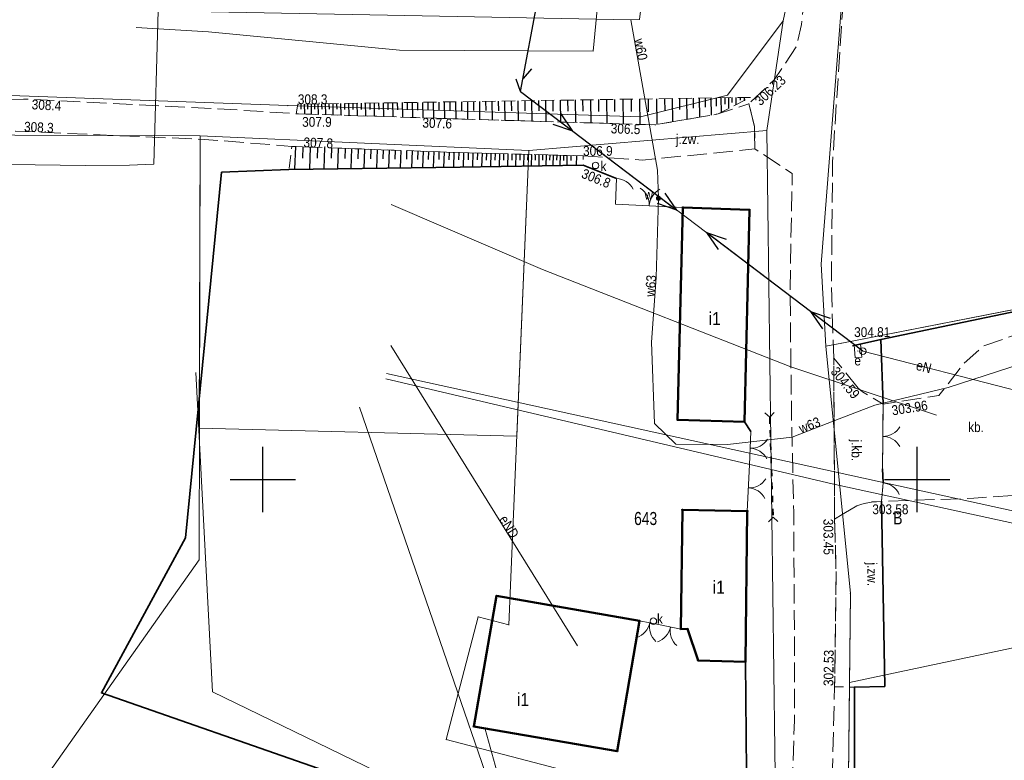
# Model space of a CAD drawing. Header units: metres. Extents: x 7423100 to 7431699, y 5527887 to 5533362.
# Tile 9 of 114: x 7427681 to 7427757, y 5529629 to 5529685. Entities that reach past the tile are written whole.
import ezdxf
from ezdxf.enums import TextEntityAlignment as Align

# ---------------------------------------------------------------- set-up
doc = ezdxf.new("R2010")
doc.units = ezdxf.units.M
doc.header["$MEASUREMENT"] = 0
for name, pattern in [('1.0_0.5', [1.5, 1, -0.5]), ('1.5_0.5', [2, 1.5, -0.5]), ('219-500', [0]), ('otkz_500', [1, 0.5, -0.5]), ('otob_500', [0]), ('otof_500', [0]), ('suep_nn_500', [0]), ('sutp_500', [0])]:
    doc.linetypes.add(name, pattern=pattern)
doc.layers.get('0').update_dxf_attribs({"color": 2, "linetype": 'CONTINUOUS', "lineweight": 5})
for name, color, linetype in [('000 Inne (niezydentyfikowane)', 7, 'CONTINUOUS'), ('203-punkt graniczny', 7, 'CONTINUOUS'), ('210-oznaczenie konturu użytku gruntowego', 7, 'CONTINUOUS'), ('211-numer działki ewidencyjnej', 7, 'CONTINUOUS'), ('217-kontur klasyfikacyjny', 7, 'CONTINUOUS'), ('218-kontur użytku gruntowego', 7, 'CONTINUOUS'), ('219-działka ewidencyjna', 7, 'CONTINUOUS'), ('312-budynek ewidencyjny', 7, 'CONTINUOUS'), ('312-oznaczenie budynku ewidencyjnego-Atr117', 7, 'CONTINUOUS'), ('brama', 7, 'CONTINUOUS'), ('furtka', 7, 'CONTINUOUS'), ('jezdnia', 7, 'CONTINUOUS'), ('jezdnia-Atr17', 7, 'CONTINUOUS'), ('obszar utwardzony', 7, 'CONTINUOUS'), ('obszar utwardzony-Atr17', 7, 'CONTINUOUS'), ('ogrodzenie trwałe', 7, 'CONTINUOUS'), ('pikieta naturalna', 7, 'CONTINUOUS'), ('pikieta naturalna-Atr2', 7, 'CONTINUOUS'), ('pikieta sztuczna', 7, 'CONTINUOUS'), ('pikieta sztuczna-Atr2', 7, 'CONTINUOUS'), ('przepust', 7, 'CONTINUOUS'), ('przewód elektroenergetyczny niskiego napięcia', 7, 'CONTINUOUS'), ('przewód elektroenergetyczny podziemny', 7, 'CONTINUOUS'), ('przewód elektroenergetyczny podziemny-Atr1', 7, 'CONTINUOUS'), ('przewód gazowy', 7, 'CONTINUOUS'), ('przewód kanalizacyjny', 7, 'CONTINUOUS'), ('przewód telekomunikacyjny napowietrzny', 7, 'CONTINUOUS'), ('przewód wodociągowy', 7, 'CONTINUOUS'), ('przewód wodociągowy-Atr1', 7, 'CONTINUOUS'), ('Punkt budynku', 7, 'CONTINUOUS'), ('rzedna', 7, 'CONTINUOUS'), ('rzedna-Atr2', 7, 'CONTINUOUS'), ('skarpa nieumocniona', 7, 'CONTINUOUS'), ('szafa elektroenergetyczna lub kontener', 7, 'CONTINUOUS'), ('szafa elektroenergetyczna lub kontener-Atr17', 7, 'CONTINUOUS'), ('słup przewodów napowietrznych', 7, 'CONTINUOUS'), ('Wstawianie ramki sekcyjnej z opisem', 7, 'CONTINUOUS'), ('właz do komory lub kanału - okrągły', 7, 'CONTINUOUS'), ('właz do komory lub kanału - okrągły-Atr17', 7, 'CONTINUOUS'), ('zasuwa lub zawór', 7, 'CONTINUOUS'), ('zasuwa lub zawór-Atr17', 7, 'CONTINUOUS')]:
    doc.layers.add(name, color=color, linetype=linetype)
doc.styles.get("Standard").update_dxf_attribs({"font": 'Working1250.shx', "width": 0.75})
doc.linetypes.add('902-500', pattern='A,3.75,0,[1,ksztalty.shx,S=0.5,R=0,X=0,Y=0],3.75', length=7.5)

# ---------------------------------------------------------------- blocks, each defined once
blk = doc.blocks.new('PUNKTBUD')
at = {"color": 0}
blk.add_circle((0, 0), 0.045, dxfattribs=at)
blk = doc.blocks.new('203')
at = {"linetype": 'Continuous', "lineweight": 0}
h = blk.add_hatch(color=0, dxfattribs=at)
edge = h.paths.add_edge_path()
edge.add_arc((0, 0), 0.045, 0, 360)
blk = doc.blocks.new('PW01')
at = {"linetype": 'Continuous', "lineweight": 13}
h = blk.add_hatch(color=0, dxfattribs=at)
edge = h.paths.add_edge_path()
edge.add_arc((0, 0), 0.045, 0, 360)
blk = doc.blocks.new('SUEP1')
at = {"color": 0, "linetype": 'Continuous'}
for p, q in [((0, 0), (5, 0)), ((5, 0), (3.5, 0.5)), ((5, 0), (3.5, -0.5)), ((5, 0), (15, 0)), ((15, 0), (13.5, 0.5)), ((15, 0), (13.5, -0.5))]:
    blk.add_line(p, q, dxfattribs=at)
blk = doc.blocks.new('US15')
at = {"color": 0, "linetype": 'Continuous', "lineweight": 13}
blk.add_circle((0, 0), 0.25, dxfattribs=at)
blk = doc.blocks.new('US18')
at = {"color": 0, "linetype": 'Continuous', "lineweight": 13}
for p, q in [((-0.5, -0.25), (-0.5, 0.25)), ((-0.5, 0.25), (0.5, 0.25)), ((0.5, -0.25), (0.5, 0.25)), ((-0.5, -0.25), (0.5, -0.25))]:
    blk.add_line(p, q, dxfattribs=at)
blk = doc.blocks.new('OK02')
at = {"color": 0, "linetype": 'Continuous', "lineweight": 0}
for centre, start, end in [((-1.5, 0), 0, 60), ((1.5, 0), 120, 180)]:
    blk.add_arc(centre, 1.5, start, end, dxfattribs=at)
blk = doc.blocks.new('OK04')
at = {"color": 0, "linetype": 'Continuous', "lineweight": 0}
blk.add_arc((1.5, 0.001), 1.5, 120, 180, dxfattribs=at)
blk = doc.blocks.new('US25')
at = {"linetype": 'Continuous', "lineweight": 0}
h = blk.add_hatch(color=0, dxfattribs=at)
edge = h.paths.add_edge_path()
edge.add_arc((0, 0), 0.2, 0, 360)
blk = doc.blocks.new('US22')
at = {"color": 0, "linetype": 'Continuous', "lineweight": 13}
blk.add_circle((0, 0), 0.25, dxfattribs=at)
blk = doc.blocks.new('SUTP')
at = {"color": 0, "linetype": 'Continuous'}
for p, q in [((0, 0), (0.866, 0.5)), ((0, 0), (9.232, 0)), ((1.866, -0.5), (1, 0)), ((7.366, -0.5), (8.232, 0)), ((9.232, 0), (8.366, 0.5))]:
    blk.add_line(p, q, dxfattribs=at)
blk = doc.blocks.new('IB05')
at = {"color": 0, "linetype": 'Continuous', "lineweight": 13}
for q in [(0.354, 0.354), (0.354, -0.354)]:
    blk.add_line((0, 0), q, dxfattribs=at)
blk = doc.blocks.new('RAMKA500K')
at = {"color": 0}
for p, q in [((100, 147.5), (100, 152.5)), ((150, 147.5), (150, 152.5)), ((97.5, 150), (102.5, 150)), ((147.5, 150), (152.5, 150))]:
    blk.add_line(p, q, dxfattribs=at)

msp = doc.modelspace()

# ---------------------------------------------------------------- linework, layer by layer
at = {"layer": '000 Inne (niezydentyfikowane)', "color": 7, "linetype": 'Continuous', "lineweight": 25, "flags": 128}
for points in [[(7427720.54, 5529678.95), (7427720.56, 5529677.38)], [(7427721.07, 5529678.96), (7427721.08, 5529678.16)], [(7427721.61, 5529678.96), (7427721.63, 5529677.35)], [(7427722.16, 5529678.97), (7427722.17, 5529678.15)], [(7427722.72, 5529678.98), (7427722.74, 5529677.32)], [(7427723.28, 5529678.99), (7427723.3, 5529678.14)], [(7427723.86, 5529679), (7427723.88, 5529677.28)], [(7427724.44, 5529679.01), (7427724.46, 5529678.14)], [(7427725.04, 5529679.02), (7427725.06, 5529677.25)], [(7427725.64, 5529679.03), (7427725.65, 5529678.13)], [(7427726.25, 5529679.03), (7427726.28, 5529677.21)], [(7427726.87, 5529679.04), (7427726.88, 5529678.12)], [(7427727.5, 5529679.05), (7427727.53, 5529677.17)], [(7427728.14, 5529679.06), (7427728.15, 5529678.11)], [(7427728.79, 5529679.07), (7427728.81, 5529677.13)], [(7427729.44, 5529679.08), (7427729.45, 5529678.1)], [(7427730.08, 5529679.09), (7427730.11, 5529677.12)], [(7427730.7, 5529679.1), (7427730.71, 5529678.17)], [(7427731.28, 5529679.11), (7427731.31, 5529677.33)], [(7427731.84, 5529679.12), (7427731.85, 5529678.27)], [(7427732.36, 5529679.13), (7427732.39, 5529677.52)], [(7427732.87, 5529679.13), (7427732.88, 5529678.37)], [(7427733.35, 5529679.14), (7427733.37, 5529677.68)], [(7427733.8, 5529679.15), (7427733.81, 5529678.45)], [(7427734.23, 5529679.15), (7427734.25, 5529677.84)], [(7427734.63, 5529679.16), (7427734.64, 5529678.53)], [(7427734.99, 5529679.17), (7427735.01, 5529678.04)], [(7427735.31, 5529679.17), (7427735.31, 5529678.68)], [(7427735.58, 5529679.17), (7427735.59, 5529678.34)], [(7427735.83, 5529679.18), (7427735.84, 5529678.82)], [(7427736.15, 5529679.18), (7427736.15, 5529678.63)], [(7427736.46, 5529679.19), (7427736.46, 5529678.99)], [(7427736.77, 5529679.19), (7427736.77, 5529678.94)], [(7427702.91, 5529678.68), (7427702.92, 5529678.31)], [(7427703.17, 5529678.69), (7427703.18, 5529677.93)], [(7427703.43, 5529678.69), (7427703.43, 5529678.31)], [(7427703.69, 5529678.7), (7427703.7, 5529677.91)], [(7427703.95, 5529678.7), (7427703.96, 5529678.3)], [(7427704.22, 5529678.7), (7427704.24, 5529677.9)], [(7427704.5, 5529678.71), (7427704.51, 5529678.3)], [(7427704.78, 5529678.71), (7427704.79, 5529677.88)], [(7427705.06, 5529678.72), (7427705.07, 5529678.29)], [(7427705.35, 5529678.72), (7427705.36, 5529677.86)], [(7427705.64, 5529678.72), (7427705.65, 5529678.29)], [(7427705.94, 5529678.73), (7427705.96, 5529677.84)], [(7427706.25, 5529678.73), (7427706.25, 5529678.28)], [(7427706.55, 5529678.74), (7427706.57, 5529677.82)], [(7427706.87, 5529678.74), (7427706.87, 5529678.28)], [(7427707.18, 5529678.75), (7427707.2, 5529677.8)], [(7427707.51, 5529678.75), (7427707.51, 5529678.27)], [(7427707.83, 5529678.76), (7427707.85, 5529677.78)], [(7427708.17, 5529678.76), (7427708.17, 5529678.27)], [(7427708.51, 5529678.77), (7427708.52, 5529677.76)], [(7427708.85, 5529678.77), (7427708.86, 5529678.26)], [(7427709.2, 5529678.78), (7427709.22, 5529677.73)], [(7427709.56, 5529678.78), (7427709.56, 5529678.25)], [(7427709.92, 5529678.79), (7427709.93, 5529677.71)], [(7427710.28, 5529678.79), (7427710.29, 5529678.25)], [(7427710.66, 5529678.8), (7427710.67, 5529677.69)], [(7427711.03, 5529678.81), (7427711.04, 5529678.24)], [(7427711.42, 5529678.81), (7427711.44, 5529677.66)], [(7427711.81, 5529678.82), (7427711.82, 5529678.23)], [(7427712.21, 5529678.82), (7427712.23, 5529677.64)], [(7427712.61, 5529678.83), (7427712.62, 5529678.23)], [(7427713.02, 5529678.84), (7427713.04, 5529677.61)], [(7427713.44, 5529678.84), (7427713.45, 5529678.22)], [(7427713.86, 5529678.85), (7427713.88, 5529677.58)], [(7427714.29, 5529678.85), (7427714.3, 5529678.21)], [(7427714.73, 5529678.86), (7427714.75, 5529677.56)], [(7427715.18, 5529678.87), (7427715.19, 5529678.2)], [(7427715.63, 5529678.87), (7427715.65, 5529677.53)], [(7427716.09, 5529678.88), (7427716.1, 5529678.2)], [(7427716.55, 5529678.89), (7427716.57, 5529677.5)], [(7427717.02, 5529678.9), (7427717.03, 5529678.19)], [(7427717.5, 5529678.9), (7427717.52, 5529677.47)], [(7427717.99, 5529678.91), (7427718, 5529678.18)], [(7427718.48, 5529678.92), (7427718.5, 5529677.44)], [(7427718.98, 5529678.93), (7427719, 5529678.18)], [(7427719.49, 5529678.93), (7427719.52, 5529677.41)], [(7427720.01, 5529678.94), (7427720.02, 5529678.17)], [(7427702.5, 5529675.44), (7427702.43, 5529673.7)], [(7427703.07, 5529675.42), (7427703.04, 5529674.56)], [(7427703.63, 5529675.4), (7427703.56, 5529673.71)], [(7427704.18, 5529675.38), (7427704.15, 5529674.55)], [(7427704.72, 5529675.36), (7427704.66, 5529673.73)], [(7427705.25, 5529675.34), (7427705.22, 5529674.54)], [(7427705.77, 5529675.32), (7427705.72, 5529673.74)], [(7427706.29, 5529675.3), (7427706.26, 5529674.52)], [(7427706.79, 5529675.28), (7427706.74, 5529673.76)], [(7427707.29, 5529675.26), (7427707.26, 5529674.51)], [(7427707.78, 5529675.25), (7427707.73, 5529673.77)], [(7427708.26, 5529675.23), (7427708.24, 5529674.5)], [(7427708.74, 5529675.21), (7427708.68, 5529673.78)], [(7427709.2, 5529675.19), (7427709.18, 5529674.49)], [(7427709.66, 5529675.18), (7427709.61, 5529673.79)], [(7427710.11, 5529675.16), (7427710.09, 5529674.48)], [(7427710.56, 5529675.14), (7427710.51, 5529673.81)], [(7427710.99, 5529675.13), (7427710.97, 5529674.47)], [(7427711.42, 5529675.11), (7427711.37, 5529673.82)], [(7427711.84, 5529675.1), (7427711.82, 5529674.46)], [(7427712.26, 5529675.08), (7427712.21, 5529673.83)], [(7427712.67, 5529675.07), (7427712.64, 5529674.45)], [(7427713.07, 5529675.05), (7427713.02, 5529673.84)], [(7427713.46, 5529675.04), (7427713.44, 5529674.44)], [(7427713.85, 5529675.02), (7427713.81, 5529673.85)], [(7427714.23, 5529675.01), (7427714.21, 5529674.43)], [(7427714.61, 5529675), (7427714.57, 5529673.86)], [(7427714.98, 5529674.98), (7427714.96, 5529674.43)], [(7427715.34, 5529674.97), (7427715.31, 5529673.87)], [(7427715.7, 5529674.96), (7427715.69, 5529674.42)], [(7427716.05, 5529674.95), (7427716.03, 5529673.89)], [(7427716.4, 5529674.94), (7427716.39, 5529674.42)], [(7427716.75, 5529674.93), (7427716.72, 5529673.9)], [(7427717.09, 5529674.93), (7427717.07, 5529674.41)], [(7427717.42, 5529674.92), (7427717.4, 5529673.91)], [(7427717.75, 5529674.91), (7427717.74, 5529674.41)], [(7427718.08, 5529674.9), (7427718.05, 5529673.92)], [(7427718.4, 5529674.89), (7427718.39, 5529674.41)], [(7427718.72, 5529674.88), (7427718.69, 5529673.93)], [(7427719.03, 5529674.87), (7427719.02, 5529674.4)], [(7427719.34, 5529674.87), (7427719.31, 5529673.94)], [(7427719.64, 5529674.86), (7427719.63, 5529674.4)], [(7427719.94, 5529674.85), (7427719.92, 5529673.95)], [(7427720.24, 5529674.84), (7427720.22, 5529674.4)], [(7427720.53, 5529674.83), (7427720.5, 5529673.96)], [(7427720.82, 5529674.83), (7427720.8, 5529674.39)], [(7427721.1, 5529674.82), (7427721.08, 5529673.97)], [(7427721.38, 5529674.81), (7427721.37, 5529674.39)], [(7427721.65, 5529674.8), (7427721.63, 5529673.97)], [(7427721.92, 5529674.8), (7427721.91, 5529674.39)], [(7427722.19, 5529674.79), (7427722.17, 5529673.98)], [(7427722.46, 5529674.78), (7427722.45, 5529674.39)], [(7427722.72, 5529674.78), (7427722.7, 5529673.99)], [(7427722.98, 5529674.77), (7427722.97, 5529674.38)], [(7427723.24, 5529674.76), (7427723.22, 5529674)], [(7427723.54, 5529674.75), (7427723.53, 5529674.38)], [(7427723.97, 5529674.74), (7427723.95, 5529674.01)]]:
    msp.add_lwpolyline(points, dxfattribs=at)
at = {"layer": '217-kontur klasyfikacyjny', "color": 92, "linetype": 'Continuous', "lineweight": 18, "flags": 128}
for points in [[(7427739.75, 5529685.06), (7427742.05, 5529695.81)], [(7427744.64, 5529691.82), (7427742.67, 5529666.46)], [(7427735.51, 5529679.36), (7427739.75, 5529685.06)], [(7427680.03, 5529679.38), (7427701.92, 5529678.57)], [(7427728.85, 5529677.71), (7427735.51, 5529679.36)], [(7427701.92, 5529678.57), (7427728.85, 5529677.71)], [(7427695.21, 5529676.25), (7427645.61, 5529676.43)], [(7427720.32, 5529675.13), (7427695.21, 5529676.25)], [(7427738.51, 5529676.67), (7427720.32, 5529675.13)], [(7427739.27, 5529617.57), (7427738.51, 5529676.67)], [(7427744.23, 5529660.42), (7427783.75, 5529668.13)], [(7427742.67, 5529666.46), (7427743.03, 5529660.19)], [(7427743.03, 5529660.19), (7427744.23, 5529660.42)], [(7427779.79, 5529641.9), (7427744.82, 5529634.47)], [(7427744.82, 5529634.47), (7427744.71, 5529622.51)]]:
    msp.add_lwpolyline(points, dxfattribs=at)
at = {"layer": '218-kontur użytku gruntowego', "color": 3, "linetype": 'Continuous', "lineweight": 18, "flags": 128}
for points in [[(7427739.75, 5529685.06), (7427742.05, 5529695.81)], [(7427742.05, 5529695.81), (7427739.75, 5529685.06)], [(7427742.67, 5529666.46), (7427744.64, 5529691.82)], [(7427744.64, 5529691.82), (7427742.67, 5529666.46)], [(7427735.51, 5529679.36), (7427739.75, 5529685.06)], [(7427739.75, 5529685.06), (7427735.51, 5529679.36)], [(7427739.75, 5529685.06), (7427738.51, 5529676.67)], [(7427738.51, 5529676.67), (7427739.75, 5529685.06)], [(7427680.03, 5529679.38), (7427701.92, 5529678.57)], [(7427701.92, 5529678.57), (7427680.03, 5529679.38)], [(7427728.85, 5529677.71), (7427735.51, 5529679.36)], [(7427735.51, 5529679.36), (7427728.85, 5529677.71)], [(7427701.92, 5529678.57), (7427728.85, 5529677.71)], [(7427728.85, 5529677.71), (7427701.92, 5529678.57)], [(7427695.21, 5529676.25), (7427645.61, 5529676.43)], [(7427645.61, 5529676.43), (7427695.21, 5529676.25)], [(7427695.15, 5529653.92), (7427695.21, 5529676.25)], [(7427695.21, 5529676.25), (7427720.32, 5529675.13)], [(7427738.51, 5529676.67), (7427720.32, 5529675.13)], [(7427720.32, 5529675.13), (7427738.51, 5529676.67)], [(7427738.51, 5529676.67), (7427739.27, 5529617.57)], [(7427739.27, 5529617.57), (7427738.51, 5529676.67)], [(7427720.32, 5529675.13), (7427719.4, 5529653.3)], [(7427783.75, 5529668.13), (7427744.23, 5529660.42)], [(7427744.23, 5529660.42), (7427783.75, 5529668.13)], [(7427743.03, 5529660.19), (7427742.67, 5529666.46)], [(7427742.67, 5529666.46), (7427743.03, 5529660.19)], [(7427744.23, 5529660.42), (7427743.03, 5529660.19)], [(7427743.03, 5529660.19), (7427744.23, 5529660.42)], [(7427744.89, 5529641.29), (7427743.03, 5529660.19)], [(7427743.03, 5529660.19), (7427744.89, 5529641.29)], [(7427719.4, 5529653.3), (7427695.15, 5529653.92)], [(7427744.82, 5529634.47), (7427779.79, 5529641.9)], [(7427779.79, 5529641.9), (7427744.82, 5529634.47)], [(7427744.82, 5529634.47), (7427744.89, 5529641.29)], [(7427744.89, 5529641.29), (7427744.82, 5529634.47)], [(7427744.71, 5529622.51), (7427744.82, 5529634.47)], [(7427744.82, 5529634.47), (7427744.71, 5529622.51)]]:
    msp.add_lwpolyline(points, dxfattribs=at)
at = {"layer": '219-działka ewidencyjna', "color": 7, "linetype": '219-500', "lineweight": 18, "flags": 128}
for points in [[(7427739.75, 5529685.06), (7427742.05, 5529695.81)], [(7427744.64, 5529691.82), (7427742.67, 5529666.46)], [(7427739.75, 5529685.06), (7427735.51, 5529679.36)], [(7427739.75, 5529685.06), (7427738.51, 5529676.67)], [(7427680.03, 5529679.38), (7427701.92, 5529678.57)], [(7427728.85, 5529677.71), (7427735.51, 5529679.36)], [(7427701.92, 5529678.57), (7427728.85, 5529677.71)], [(7427645.61, 5529676.43), (7427695.21, 5529676.25)], [(7427695.21, 5529676.25), (7427695.13, 5529643.85)], [(7427695.21, 5529676.25), (7427720.32, 5529675.13)], [(7427738.51, 5529676.67), (7427720.32, 5529675.13)], [(7427738.51, 5529676.67), (7427739.27, 5529617.57)], [(7427720.32, 5529675.13), (7427718.79, 5529638.88)], [(7427744.23, 5529660.42), (7427783, 5529668.01)], [(7427742.67, 5529666.46), (7427743.03, 5529660.19)], [(7427743.03, 5529660.19), (7427744.23, 5529660.42)], [(7427743.03, 5529660.19), (7427744.89, 5529641.29)], [(7427695.13, 5529643.85), (7427681.8, 5529624.95)], [(7427744.89, 5529641.29), (7427744.71, 5529622.51)], [(7427716.46, 5529639.49), (7427714.01, 5529630.11)], [(7427718.79, 5529638.88), (7427716.46, 5529639.49)], [(7427714.01, 5529630.11), (7427723.45, 5529627.65)]]:
    msp.add_lwpolyline(points, dxfattribs=at)
at = {"layer": '312-budynek ewidencyjny', "color": 7, "linetype": 'Continuous', "lineweight": 50, "flags": 128}
for points in [[(7427731.68, 5529654.55), (7427732.1, 5529670.79)], [(7427732.1, 5529670.79), (7427737.18, 5529670.61)], [(7427737.18, 5529670.61), (7427736.8, 5529654.4)], [(7427736.8, 5529654.4), (7427731.68, 5529654.55)], [(7427731.95, 5529638.56), (7427732.06, 5529647.67)], [(7427732.06, 5529647.67), (7427737.02, 5529647.58)], [(7427737.02, 5529647.58), (7427736.87, 5529636.06)], [(7427716.12, 5529631.1), (7427717.86, 5529641.1)], [(7427717.86, 5529641.1), (7427728.78, 5529639.2)], [(7427728.78, 5529639.2), (7427727.07, 5529629.22)], [(7427732.45, 5529638.57), (7427731.95, 5529638.56)], [(7427733.27, 5529636.15), (7427732.45, 5529638.57)], [(7427736.87, 5529636.06), (7427733.27, 5529636.15)], [(7427727.07, 5529629.22), (7427716.12, 5529631.1)]]:
    msp.add_lwpolyline(points, dxfattribs=at)
at = {"layer": 'brama', "color": 7, "linetype": 'otob_500', "lineweight": 18, "flags": 128}
for points in [[(7427726.96, 5529671.04), (7427732.1, 5529670.79)], [(7427747.39, 5529655.76), (7427747.35, 5529650.81)], [(7427737.3, 5529653.65), (7427737.18, 5529651.12), (7427737.02, 5529647.58)], [(7427731.95, 5529638.56), (7427730.35, 5529638.88), (7427728.78, 5529639.2)]]:
    msp.add_lwpolyline(points, dxfattribs=at)
at = {"layer": 'furtka', "color": 7, "linetype": 'otof_500', "lineweight": 18, "flags": 128}
for points in [[(7427727.03, 5529672.99), (7427726.96, 5529671.04)], [(7427747.41, 5529649.73), (7427747.27, 5529648.31)]]:
    msp.add_lwpolyline(points, dxfattribs=at)
at = {"layer": 'jezdnia', "color": 7, "linetype": '1.5_0.5', "lineweight": 18, "flags": 128}
for points in [[(7427759.93, 5529801.24), (7427763.22, 5529808.93), (7427767.43, 5529816.86), (7427770.13, 5529821.47), (7427773.8, 5529827.73), (7427776.13, 5529831.57), (7427778.65, 5529835.73), (7427781.02, 5529839.73), (7427784.12, 5529844.73), (7427787.39, 5529849.93), (7427789.85, 5529853.92), (7427790.52, 5529854.97), (7427792.25, 5529857.91), (7427795.01, 5529862.45), (7427797.73, 5529866.93), (7427800.86, 5529871.91), (7427805.05, 5529878.66), (7427807.29, 5529882.04), (7427811.24, 5529887.56), (7427813.21, 5529890.22), (7427815.78, 5529893.46), (7427819.11, 5529897.17), (7427822.17, 5529900.29), (7427825.24, 5529903.19), (7427827.84, 5529905.45), (7427832.23, 5529908.95), (7427837.72, 5529912.95), (7427842.69, 5529916.48), (7427850.06, 5529921.48), (7427857.15, 5529926.17), (7427862.06, 5529929.29), (7427865.19, 5529931.3), (7427868.24, 5529933.07), (7427872.04, 5529935.09), (7427874.51, 5529936.17), (7427875.58, 5529936.63), (7427876.35, 5529936.93), (7427880.31, 5529938.16), (7427883.21, 5529938.66), (7427886.56, 5529938.84), (7427889.48, 5529938.56), (7427893.55, 5529937.9), (7427900.69, 5529936.19), (7427910.59, 5529933.28), (7427916.46, 5529931.53), (7427920.64, 5529930.35), (7427921.1, 5529933.42), (7427912.15, 5529936.03), (7427903.26, 5529938.57), (7427892.23, 5529941.35), (7427884.81, 5529942.41), (7427882, 5529942.98), (7427879.81, 5529942.79), (7427878.36, 5529942.41), (7427876.77, 5529941.6), (7427874.75, 5529940.53), (7427873.61, 5529939.89), (7427872.24, 5529938.81), (7427868.09, 5529936.6), (7427864.99, 5529934.66), (7427861.92, 5529932.94), (7427857.19, 5529929.87), (7427853.75, 5529927.54), (7427851.09, 5529925.78), (7427844.51, 5529921.38), (7427841.07, 5529919.11), (7427837.68, 5529916.71), (7427834.53, 5529914.55), (7427829.28, 5529910.5), (7427824.58, 5529906.64), (7427820.8, 5529903.22), (7427817.46, 5529899.96), (7427813.76, 5529895.8), (7427810.9, 5529892.49), (7427808.55, 5529889.07), (7427804.88, 5529883.96), (7427802.54, 5529880.53), (7427802.31, 5529880.09), (7427800.14, 5529876.71), (7427799.46, 5529875.53), (7427797.96, 5529873.08), (7427793.97, 5529866.68), (7427789.52, 5529859.37), (7427786, 5529853.62), (7427780.92, 5529845.31), (7427777.16, 5529839.09), (7427774.65, 5529834.99), (7427771.62, 5529829.71), (7427768.59, 5529824.69), (7427765.28, 5529819.04), (7427763.7, 5529816.65), (7427759.9, 5529809.05), (7427757.52, 5529803.28), (7427756.47, 5529800.92), (7427756.33, 5529800.31), (7427754.17, 5529793.57), (7427752.31, 5529786.27), (7427751.48, 5529783), (7427750.3, 5529776.18), (7427748.87, 5529767.72), (7427748.41, 5529763.83), (7427748.4, 5529758.25), (7427747.26, 5529745.16), (7427746.52, 5529737.4), (7427745.44, 5529726.32), (7427744.89, 5529721.44), (7427744.18, 5529714.6), (7427743.77, 5529711.05), (7427742.87, 5529701.98), (7427741.68, 5529689.34), (7427741.36, 5529686.81), (7427741.15, 5529684.77), (7427740.75, 5529683.05), (7427739.08, 5529680.54), (7427737.14, 5529678.71), (7427737.57, 5529676.94), (7427737.6, 5529675.26), (7427740.45, 5529673.38), (7427740.28, 5529664.58), (7427740.4, 5529654.73), (7427740.56, 5529647.5), (7427740.63, 5529636.14), (7427740.62, 5529631.57), (7427740.28, 5529621.89), (7427740.22, 5529621.23), (7427739.64, 5529614.93), (7427738.41, 5529604.87), (7427736.89, 5529595.43), (7427736.05, 5529591.47), (7427733.88, 5529580.59), (7427729.48, 5529559.3), (7427731.98, 5529558.57), (7427734.38, 5529567.38), (7427735.33, 5529571.93), (7427738.92, 5529589.76), (7427739.69, 5529593.78), (7427741.43, 5529604.08), (7427742.19, 5529609.82), (7427742.97, 5529616.86), (7427743.34, 5529621.14), (7427743.69, 5529634.15), (7427743.8, 5529642.92), (7427743.69, 5529646.96), (7427743.62, 5529659.27), (7427743.44, 5529664.69), (7427743.53, 5529674.22), (7427744.26, 5529685.44), (7427745.38, 5529696.71), (7427746.45, 5529707.71), (7427747.08, 5529714.31), (7427747.66, 5529719.33), (7427749.02, 5529731.73), (7427750.23, 5529744.72), (7427751.31, 5529758.3), (7427752.12, 5529767.33), (7427753.41, 5529776.91), (7427755.06, 5529785.14), (7427757.64, 5529794.6)], [(7427724.47, 5529674.73), (7427729.01, 5529674.4), (7427737.6, 5529675.26), (7427737.57, 5529676.94), (7427737.14, 5529678.71), (7427734.8, 5529677.93), (7427729.97, 5529677.1), (7427714.92, 5529677.55), (7427702.56, 5529677.95), (7427696.55, 5529678.33), (7427681.74, 5529679.07), (7427667.44, 5529678.8), (7427654.85, 5529678.58), (7427639.86, 5529678.55), (7427623.38, 5529677.96), (7427608.94, 5529677.32), (7427595.75, 5529676.98), (7427588.11, 5529677.43), (7427581.16, 5529679.28), (7427566.31, 5529686.09), (7427555.26, 5529691.53), (7427554.48, 5529689.07), (7427564.82, 5529684.05), (7427579.62, 5529677.38), (7427587.24, 5529675.15), (7427595.41, 5529674.5), (7427608.62, 5529674.89), (7427622.85, 5529675.56), (7427639.51, 5529676.12), (7427666.72, 5529676.47), (7427681.12, 5529676.62), (7427695.53, 5529675.99), (7427702.23, 5529675.45), (7427715.04, 5529674.98)], [(7427745.5, 5529656.98), (7427743.62, 5529659.27), (7427743.69, 5529646.96), (7427744.38, 5529647.39), (7427745.38, 5529647.97), (7427745.78, 5529648.11), (7427746.5, 5529648.27), (7427747.27, 5529648.31), (7427747.41, 5529649.73), (7427747.35, 5529650.81), (7427747.39, 5529655.76), (7427746.36, 5529656.36), (7427745.83, 5529656.69)], [(7427743.69, 5529646.96), (7427743.8, 5529642.92), (7427743.69, 5529634.15), (7427745.2, 5529634.12), (7427747.52, 5529634.17), (7427747.27, 5529648.31), (7427746.5, 5529648.27), (7427745.78, 5529648.11), (7427745.38, 5529647.97), (7427744.38, 5529647.39)]]:
    msp.add_lwpolyline(points, close=True, dxfattribs=at)
at = {"layer": 'obszar utwardzony', "color": 7, "linetype": '1.5_0.5', "lineweight": 18, "flags": 128}
msp.add_lwpolyline([(7427747.39, 5529655.76), (7427747.35, 5529650.81), (7427747.41, 5529649.73), (7427747.27, 5529648.31), (7427754.33, 5529648.56), (7427758.49, 5529648.87), (7427763.62, 5529649.89), (7427764.75, 5529650.11), (7427764.33, 5529652.27), (7427759.06, 5529651.24), (7427757.87, 5529657.35), (7427767.28, 5529659.19), (7427767.18, 5529659.78), (7427770.38, 5529660.4), (7427770.49, 5529659.8), (7427773.05, 5529660.29), (7427774.5, 5529653), (7427777.37, 5529653.58), (7427780.17, 5529654.13), (7427784.92, 5529655.46), (7427784.08, 5529663.85), (7427783.75, 5529665.94), (7427764.76, 5529662.69), (7427758.64, 5529661.43), (7427755.1, 5529660.22), (7427753.57, 5529658.86), (7427751.66, 5529656.42)], close=True, dxfattribs=at)
at = {"layer": 'ogrodzenie trwałe', "color": 7, "linetype": '902-500', "lineweight": 35, "flags": 128}
for points in [[(7427727.03, 5529672.99), (7427724.47, 5529674.02), (7427715.07, 5529673.87), (7427702, 5529673.69), (7427696.86, 5529673.48), (7427694.11, 5529645.54), (7427687.67, 5529633.68), (7427704.76, 5529627.72), (7427731.6, 5529618.4)], [(7427745.05, 5529660.22), (7427747.23, 5529660.7), (7427764.53, 5529664.3), (7427785.88, 5529668.62), (7427788.87, 5529649.69), (7427790.86, 5529636.76)], [(7427747.23, 5529660.7), (7427747.39, 5529655.76)], [(7427737.3, 5529653.65), (7427736.8, 5529654.4)], [(7427747.35, 5529650.81), (7427747.41, 5529649.73)], [(7427743.57, 5529609.45), (7427744.16, 5529614.73), (7427745.21, 5529625.71), (7427745.2, 5529634.12), (7427747.52, 5529634.17), (7427747.27, 5529648.31)], [(7427736.81, 5529616.62), (7427736.98, 5529624.84), (7427736.87, 5529636.06)]]:
    msp.add_lwpolyline(points, dxfattribs=at)
at = {"layer": 'przepust', "color": 7, "linetype": 'otkz_500', "lineweight": 35, "flags": 128}
msp.add_lwpolyline([(7427738.73, 5529654.75), (7427738.99, 5529647.12)], dxfattribs=at)
at = {"layer": 'przewód elektroenergetyczny niskiego napięcia', "color": 1, "linetype": 'suep_nn_500', "lineweight": 18, "flags": 128}
msp.add_lwpolyline([(7427719.7, 5529679.65), (7427745.84, 5529659.8)], dxfattribs=at)
at = {"layer": 'przewód elektroenergetyczny podziemny', "color": 1, "linetype": 'Continuous', "lineweight": 18, "flags": 128}
for points in [[(7427709.78, 5529660.23), (7427724.04, 5529637.27)], [(7427745.84, 5529659.8), (7427757.95, 5529656.7)], [(7427709.46, 5529658.1), (7427745.09, 5529650.27), (7427805.31, 5529637.08), (7427816.58, 5529634.91)]]:
    msp.add_lwpolyline(points, dxfattribs=at)
at = {"layer": 'przewód gazowy', "color": 52, "linetype": 'Continuous', "lineweight": 18, "flags": 128}
for points in [[(7427751.84, 5529810.08), (7427748.32, 5529800.91), (7427742.73, 5529781.7), (7427738.07, 5529765.23), (7427735.4, 5529753.87), (7427732.08, 5529734.9), (7427729.23, 5529713.06), (7427726.47, 5529695.48), (7427725.23, 5529682.73), (7427710.44, 5529682.8), (7427695.86, 5529684.21), (7427690.33, 5529684.53)], [(7427709.8, 5529671.02), (7427721.37, 5529666.04), (7427740.35, 5529658.6), (7427751.48, 5529654.92)]]:
    msp.add_lwpolyline(points, dxfattribs=at)
at = {"layer": 'przewód kanalizacyjny', "color": 34, "linetype": 'Continuous', "lineweight": 18, "flags": 128}
msp.add_lwpolyline([(7427717, 5529630.91), (7427718.53, 5529625.41), (7427729.06, 5529610.77)], dxfattribs=at)
at = {"layer": 'przewód telekomunikacyjny napowietrzny', "color": 30, "linetype": 'sutp_500', "lineweight": 18, "flags": 128}
msp.add_lwpolyline([(7427719.7, 5529679.65), (7427727.73, 5529722.7)], dxfattribs=at)
at = {"layer": 'przewód wodociągowy', "color": 5, "linetype": 'Continuous', "lineweight": 18, "flags": 128}
for points in [[(7427591.05, 5529674.1), (7427599.64, 5529673.05), (7427615.06, 5529673), (7427634.37, 5529674.15), (7427642.26, 5529674.87), (7427665.26, 5529674.27), (7427686.45, 5529673.98), (7427689.83, 5529674.03), (7427691.68, 5529674.1), (7427692, 5529685.82), (7427709.52, 5529685.47), (7427728.11, 5529685.13), (7427728.78, 5529685.16), (7427730.38, 5529698.27), (7427733.48, 5529720.21), (7427735.25, 5529733.33)], [(7427728.11, 5529685.13), (7427730.16, 5529673.64), (7427730.23, 5529671.49)], [(7427730.23, 5529671.49), (7427730.06, 5529665.42), (7427729.71, 5529660.48), (7427729.93, 5529654.28), (7427731.57, 5529652.68), (7427735.51, 5529652.66), (7427740.44, 5529653.23), (7427743.7, 5529654.5), (7427746.76, 5529655.68)], [(7427746.76, 5529655.68), (7427752.36, 5529657.02), (7427758.09, 5529658.89), (7427763.65, 5529659.66), (7427763.87, 5529658.54)], [(7427694.88, 5529658.18), (7427696.17, 5529633.76), (7427715.83, 5529624.22), (7427730.67, 5529617.38), (7427747.65, 5529595.58), (7427743.75, 5529570.06), (7427755.48, 5529567.46)], [(7427825.5, 5529634.47), (7427817.55, 5529634.46), (7427800.48, 5529637.26), (7427743.51, 5529649.65), (7427709.39, 5529657.69)], [(7427707.4, 5529655.53), (7427717.56, 5529625.98), (7427725.49, 5529600.56), (7427735.24, 5529570.48), (7427755.39, 5529566.93)]]:
    msp.add_lwpolyline(points, dxfattribs=at)
at = {"layer": 'skarpa nieumocniona', "color": 7, "linetype": '1.0_0.5', "lineweight": 18, "flags": 128}
for points in [[(7427737.27, 5529679.2), (7427702.68, 5529678.68), (7427702.56, 5529677.95), (7427714.92, 5529677.55), (7427729.97, 5529677.1), (7427734.8, 5529677.93)], [(7427737.27, 5529679.2), (7427702.68, 5529678.68), (7427702.56, 5529677.95), (7427714.92, 5529677.55), (7427729.97, 5529677.1), (7427734.8, 5529677.93)], [(7427715.04, 5529674.98), (7427702.23, 5529675.45), (7427702, 5529673.69), (7427715.07, 5529673.87), (7427724.47, 5529674.02), (7427724.47, 5529674.73)], [(7427715.04, 5529674.98), (7427702.23, 5529675.45), (7427702, 5529673.69), (7427715.07, 5529673.87), (7427724.47, 5529674.02), (7427724.47, 5529674.73)]]:
    msp.add_lwpolyline(points, close=True, dxfattribs=at)

# ---------------------------------------------------------------- block references
at = {"layer": '203-punkt graniczny', "color": 7, "linetype": 'Continuous', "lineweight": 18}
for p in [(7427739.75, 5529685.06), (7427735.51, 5529679.36), (7427701.92, 5529678.57), (7427728.85, 5529677.71), (7427738.51, 5529676.67), (7427695.21, 5529676.25), (7427720.32, 5529675.13), (7427742.67, 5529666.46), (7427743.03, 5529660.19), (7427744.23, 5529660.42), (7427695.13, 5529643.85), (7427744.89, 5529641.29), (7427716.46, 5529639.49), (7427718.79, 5529638.88), (7427714.01, 5529630.11)]:
    msp.add_blockref('203', p, dxfattribs=at)
at = {"layer": 'brama', "color": 7, "linetype": 'Continuous', "lineweight": 18}
for p, rotation in [((7427729.53, 5529670.915), 357.215), ((7427747.37, 5529653.285), 269.537), ((7427737.24, 5529652.385), 267.284), ((7427737.1, 5529649.35), 267.412), ((7427729.565, 5529639.04), 168.48), ((7427731.15, 5529638.72), 168.69)]:
    msp.add_blockref('OK02', p, dxfattribs=dict(at, rotation=rotation))
at = {"layer": 'furtka', "color": 7, "linetype": 'Continuous', "lineweight": 18}
for p, rotation in [((7427727.03, 5529672.99), 267.944), ((7427747.41, 5529649.73), 264.369)]:
    msp.add_blockref('OK04', p, dxfattribs=dict(at, rotation=rotation))
at = {"layer": 'pikieta naturalna', "color": 7, "linetype": 'Continuous', "lineweight": 13}
for p in [(7427681.74, 5529679.07), (7427702.68, 5529678.68), (7427702.56, 5529677.95), (7427714.92, 5529677.55), (7427729.97, 5529677.1), (7427702.23, 5529675.45), (7427724.47, 5529674.73), (7427724.47, 5529674.02)]:
    msp.add_blockref('PW01', p, dxfattribs=at)
at = {"layer": 'pikieta sztuczna', "color": 7, "linetype": 'Continuous', "lineweight": 13}
for p in [(7427737.14, 5529678.71), (7427743.62, 5529659.27), (7427747.39, 5529655.76), (7427746.5, 5529648.27), (7427743.69, 5529646.96), (7427743.69, 5529634.15)]:
    msp.add_blockref('PW01', p, dxfattribs=at)
at = {"layer": 'przepust', "color": 7, "linetype": 'Continuous', "lineweight": 35}
for p, rotation in [((7427738.73, 5529654.75), 91.95200000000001), ((7427738.99, 5529647.12), 271.952)]:
    msp.add_blockref('IB05', p, dxfattribs=dict(at, rotation=rotation))
at = {"layer": 'przewód elektroenergetyczny niskiego napięcia', "color": 1, "linetype": 'Continuous', "lineweight": 18}
for p, rotation in [((7427719.7, 5529679.65), 322.788), ((7427745.84, 5529659.8), 142.788)]:
    msp.add_blockref('SUEP1', p, dxfattribs=dict(at, rotation=rotation))
at = {"layer": 'przewód telekomunikacyjny napowietrzny', "color": 30, "linetype": 'Continuous', "lineweight": 18, "rotation": 79.434}
msp.add_blockref('SUTP', (7427719.7, 5529679.65), dxfattribs=at)
at = {"layer": 'Punkt budynku', "color": 5, "linetype": 'Continuous', "lineweight": 18}
for p in [(7427732.1, 5529670.79), (7427737.18, 5529670.61), (7427731.68, 5529654.55), (7427736.8, 5529654.4), (7427732.06, 5529647.67), (7427737.02, 5529647.58), (7427717.86, 5529641.1), (7427728.78, 5529639.2), (7427731.95, 5529638.56), (7427732.45, 5529638.57), (7427733.27, 5529636.15), (7427736.87, 5529636.06), (7427716.12, 5529631.1), (7427727.07, 5529629.22)]:
    msp.add_blockref('PUNKTBUD', p, dxfattribs=at)
at = {"layer": 'rzedna', "color": 1, "linetype": 'Continuous', "lineweight": 18}
msp.add_blockref('PW01', (7427745.47, 5529659.81), dxfattribs=at)
at = {"layer": 'szafa elektroenergetyczna lub kontener', "color": 1, "linetype": 'Continuous', "lineweight": 18, "rotation": 275.617}
msp.add_blockref('US18', (7427745.47, 5529659.81), dxfattribs=at)
at = {"layer": 'słup przewodów napowietrznych', "color": 7, "linetype": 'Continuous', "lineweight": 18}
msp.add_blockref('US15', (7427745.84, 5529659.8), dxfattribs=at)
at = {"layer": 'Wstawianie ramki sekcyjnej z opisem', "color": 7, "linetype": 'Continuous', "lineweight": 13}
msp.add_blockref('RAMKA500K', (7427600, 5529500), dxfattribs=at)
at = {"layer": 'właz do komory lub kanału - okrągły', "color": 7, "linetype": 'Continuous', "lineweight": 18, "rotation": 180}
for p in [(7427725.43, 5529674), (7427729.84, 5529639.17)]:
    msp.add_blockref('US22', p, dxfattribs=at)
at = {"layer": 'zasuwa lub zawór', "color": 5, "linetype": 'Continuous', "lineweight": 18}
msp.add_blockref('US25', (7427730.23, 5529671.49), dxfattribs=at)

# ---------------------------------------------------------------- texts
at = {"layer": '210-oznaczenie konturu użytku gruntowego', "color": 3, "linetype": 'Continuous', "lineweight": 18, "width": 0.79}
msp.add_text('B', height=1, dxfattribs=at).set_placement((7427748.17, 5529646.56))
at = {"layer": '211-numer działki ewidencyjnej', "color": 7, "linetype": 'Continuous', "lineweight": 18, "width": 0.79}
msp.add_text('643', height=1, dxfattribs=at).set_placement((7427728.37, 5529646.51))
at = {"layer": '312-oznaczenie budynku ewidencyjnego-Atr117', "color": 7, "width": 0.9}
for p in [(7427734.52, 5529662.29), (7427734.84, 5529641.76), (7427719.89, 5529633.18)]:
    msp.add_text('i1', height=1, dxfattribs=at).set_placement(p, align=Align.MIDDLE_CENTER)
at = {"layer": 'jezdnia-Atr17', "color": 7, "width": 0.9}
msp.add_text('j.zw.', height=0.75, dxfattribs=at).set_placement((7427731.56, 5529675.63))
for s, rotation, p in [('j.kb.', 270.326, (7427744.98, 5529653.05)), ('j.zw.', 271.012, (7427746.17, 5529643.65))]:
    msp.add_text(s, height=0.75, rotation=rotation, dxfattribs=at).set_placement(p)
at = {"layer": 'obszar utwardzony-Atr17', "color": 7, "width": 0.9}
msp.add_text('kb.', height=0.75, dxfattribs=at).set_placement((7427753.89, 5529653.62))
at = {"layer": 'pikieta naturalna-Atr2', "color": 7, "width": 0.9}
for s, rotation, p in [('308.4', 357.139, (7427682.37, 5529679.04)), ('307.9', 359.964, (7427703.01, 5529677.7)), ('307.6', 358.146, (7427712.21, 5529677.64)), ('306.5', 358.287, (7427726.6, 5529677.2)), ('307.8', 357.899, (7427703.13, 5529676.14)), ('306.8', 338.083, (7427724.56, 5529673.78))]:
    msp.add_text(s, height=0.75, rotation=rotation, dxfattribs=at).set_placement(p, align=Align.TOP_LEFT)
for s, p in [('308.3', (7427702.68, 5529678.68)), ('306.9', (7427724.47, 5529674.73))]:
    msp.add_text(s, height=0.75, dxfattribs=at).set_placement(p)
msp.add_text('308.3', height=0.75, rotation=357.496, dxfattribs=at).set_placement((7427681.75, 5529676.59))
at = {"layer": 'pikieta sztuczna-Atr2', "color": 7, "width": 0.9}
for s, rotation, p in [('306.23', 43.328, (7427737.51, 5529679.06)), ('304.59', 309.385, (7427743.92, 5529658.69)), ('303.96', 8.809, (7427748, 5529655.63)), ('303.45', 270.326, (7427743.58, 5529646.99)), ('302.53', 89.281, (7427742.84, 5529634.21))]:
    msp.add_text(s, height=0.75, rotation=rotation, dxfattribs=at).set_placement(p, align=Align.TOP_LEFT)
msp.add_text('303.58', height=0.75, dxfattribs=at).set_placement((7427746.57, 5529648.09), align=Align.TOP_LEFT)
at = {"layer": 'przewód elektroenergetyczny podziemny-Atr1', "color": 1, "width": 0.9}
msp.add_text('eN', height=0.75, rotation=-14.359, dxfattribs=at).set_placement((7427749.95, 5529658.75), align=Align.MIDDLE_LEFT)
msp.add_text('eND', height=0.75, rotation=-58.217, dxfattribs=at).set_placement((7427718.03, 5529646.95))
at = {"layer": 'przewód wodociągowy-Atr1', "color": 5, "width": 0.9}
for s, rotation, p in [('w60', 280.116, (7427728.38, 5529683.62)), ('w63', 85.947, (7427729.95, 5529663.94)), ('w63', 21.284, (7427741.14, 5529653.5))]:
    msp.add_text(s, height=0.75, rotation=rotation, dxfattribs=at).set_placement(p)
at = {"layer": 'rzedna-Atr2', "color": 1, "width": 0.9}
msp.add_text('304.81', height=0.75, dxfattribs=at).set_placement((7427745.18, 5529661.63), align=Align.TOP_LEFT)
at = {"layer": 'szafa elektroenergetyczna lub kontener-Atr17', "color": 1, "width": 0.9}
msp.add_text('e', height=0.75, dxfattribs=at).set_placement((7427745.2, 5529658.71))
at = {"layer": 'właz do komory lub kanału - okrągły-Atr17', "color": 7, "width": 0.9}
for p in [(7427725.81, 5529673.56), (7427730.12, 5529638.96)]:
    msp.add_text('k', height=0.75, dxfattribs=at).set_placement(p)
at = {"layer": 'zasuwa lub zawór-Atr17', "color": 5, "width": 0.9}
msp.add_text('w', height=0.75, dxfattribs=at).set_placement((7427729.16, 5529671.39))

doc.saveas('drawing.dxf')
